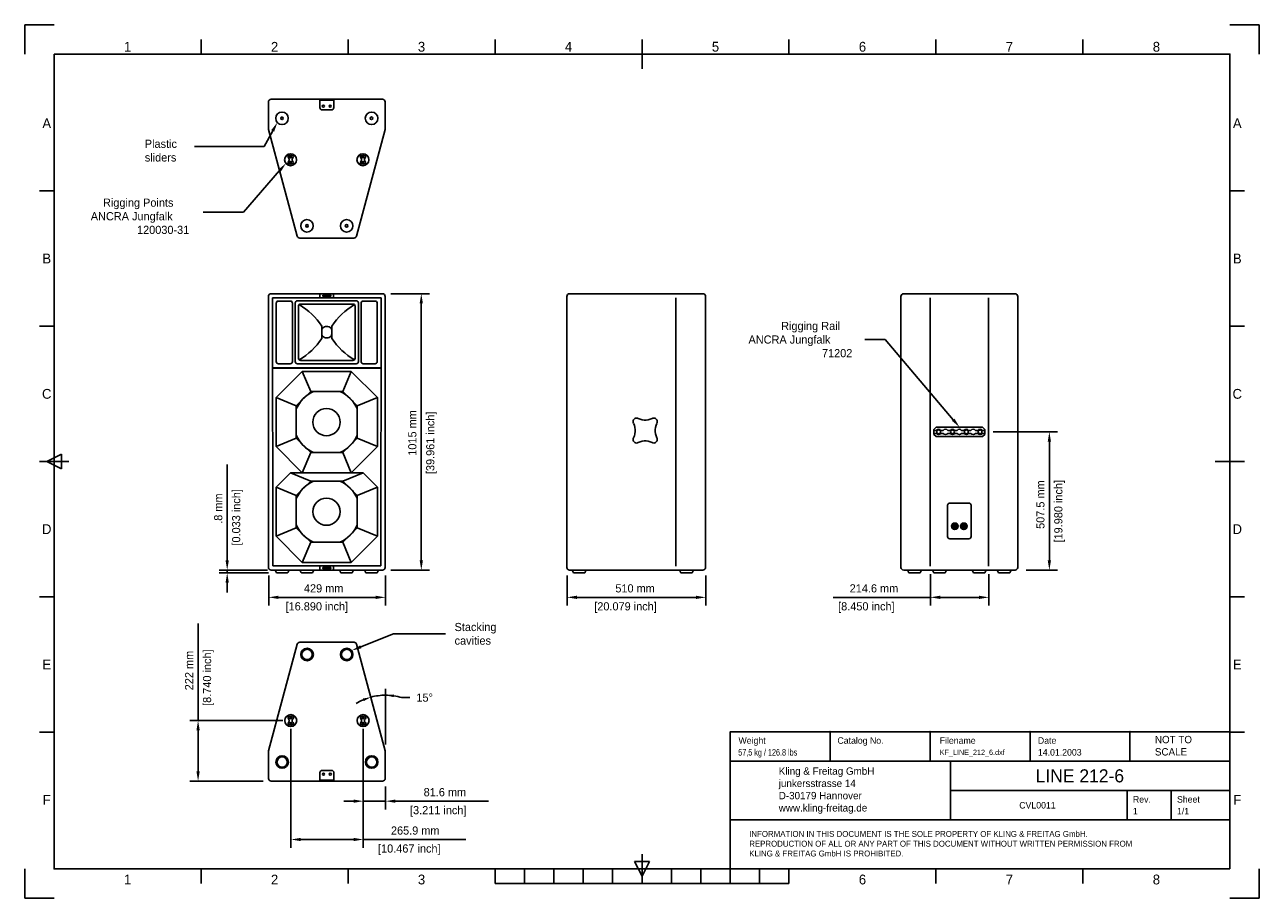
# Model space of a CAD drawing. Extents: x 495 to 5031, y 447 to 3654.
import ezdxf
from ezdxf.enums import TextEntityAlignment as Align

# ---------------------------------------------------------------- set-up
doc = ezdxf.new("R2010")
doc.units = 0
for name, color, linetype in [('KF_FRAME_025', 7, 'CONTINUOUS'), ('KF_FRAME_050', 6, 'CONTINUOUS'), ('KF_FRAME_070', 5, 'CONTINUOUS'), ('KF_FRAME_200', 8, 'CONTINUOUS'), ('KF_LINE_212_6_BOTTOM', 7, 'CONTINUOUS'), ('KF_LINE_212_6_DIM', 1, 'CONTINUOUS'), ('KF_LINE_212_6_FRONT', 7, 'CONTINUOUS'), ('KF_LINE_212_6_REAR', 7, 'CONTINUOUS'), ('KF_LINE_212_6_SIDE', 7, 'CONTINUOUS'), ('KF_LINE_212_6_TOP', 7, 'CONTINUOUS')]:
    doc.layers.add(name, color=color, linetype=linetype)

# ---------------------------------------------------------------- blocks, each defined once
blk = doc.blocks.new('KF_LINE_212_6_BOTTOM')
at = {"layer": 'KF_LINE_212_6_BOTTOM'}
for p, q in [((-204.5, 0), (204.5, 0)), ((-25.5, -1), (-25.5, 0)), ((-25.5, 0), (25.5, 0)), ((25.5, -1), (25.5, 0)), ((-214.5, -10), (-214.5, -108.7)), ((-25.5, -1), (-25.5, -31.3)), ((25.5, -3.4), (-25.5, -3.4)), ((17.5, -39), (-17.5, -39)), ((25.5, -31), (25.5, -1)), ((214.5, -10), (214.5, -108.7)), ((-109.3, -502.6), (-214.2, -111.3)), ((109.3, -502.6), (214.2, -111.3)), ((-142.4, -202.2), (-142.4, -206.4)), ((-138.4, -224.2), (-138.4, -219.8)), ((-135.1, -207.9), (-132.9, -210)), ((-132.9, -210), (-135.1, -212.1)), ((-130.8, -207.9), (-132.9, -210)), ((-132.9, -210), (-130.8, -212.1)), ((-127.4, -224.2), (-127.4, -219.8)), ((-123.4, -202.2), (-123.4, -206.4)), ((123.4, -202.2), (123.4, -206.4)), ((127.4, -224.2), (127.4, -219.8)), ((130.8, -207.9), (132.9, -210)), ((132.9, -210), (130.8, -212.1)), ((135.1, -207.9), (132.9, -210)), ((132.9, -210), (135.1, -212.1)), ((138.4, -224.2), (138.4, -219.8)), ((142.4, -202.2), (142.4, -206.4)), ((-142.4, -241.8), (-142.4, -237.6)), ((-132.9, -234), (-135.1, -231.9)), ((-135.1, -236.1), (-132.9, -234)), ((-132.9, -234), (-130.8, -231.9)), ((-130.8, -236.1), (-132.9, -234)), ((-123.4, -241.8), (-123.4, -237.6)), ((123.4, -241.8), (123.4, -237.6)), ((132.9, -234), (130.8, -231.9)), ((130.8, -236.1), (132.9, -234)), ((132.9, -234), (135.1, -231.9)), ((135.1, -236.1), (132.9, -234)), ((142.4, -241.8), (142.4, -237.6)), ((-99.6, -510), (99.6, -510))]:
    blk.add_line(p, q, dxfattribs=at)
for centre, radius in [((-12.5, -25.5), 4), ((12.5, -25.5), 4), ((-164.5, -70), 23), ((-164.5, -70), 4.76), ((164.5, -70), 23), ((164.5, -70), 4.76), ((-132.9, -222), 22), ((-132.9, -210), 5), ((132.9, -222), 22), ((132.9, -210), 5), ((-132.9, -234), 5), ((132.9, -234), 5), ((-72.8, -465), 23), ((72.8, -465), 23), ((-72.8, -465), 4.76), ((72.8, -465), 4.76)]:
    blk.add_circle(centre, radius, dxfattribs=at)
for centre, radius, start, end in [((-204.5, -10), 10, 90, 180), ((204.5, -10), 10, 0, 90), ((-17.5, -31), 8, 180, 270), ((17.5, -31), 8, 270, 0), ((-204.5, -108.7), 10, 180, 195), ((204.5, -108.7), 10, 345, 0), ((-132.9, -210), 10, 164.0576, 229.1678), ((-132.9, -234), 10, 130.8322, 195.9424), ((-145.4, -206.4), 3, 344.0576, 0), ((-141.4, -219.8), 3, 0, 49.1678), ((-141.4, -224.2), 3, 310.8322, 0), ((-124.4, -219.8), 3, 130.8322, 180), ((-124.4, -224.2), 3, 180, 229.1678), ((-132.9, -210), 10, 310.8322, 15.9424), ((-132.9, -234), 10, 344.0576, 49.1678), ((-120.4, -206.4), 3, 180, 195.9424), ((132.9, -210), 10, 164.0576, 229.1678), ((132.9, -234), 10, 130.8322, 195.9424), ((120.4, -206.4), 3, 344.0576, 0), ((124.4, -219.8), 3, 0, 49.1678), ((124.4, -224.2), 3, 310.8322, 0), ((141.4, -219.8), 3, 130.8322, 180), ((141.4, -224.2), 3, 180, 229.1678), ((132.9, -210), 10, 310.8322, 15.9424), ((132.9, -234), 10, 344.0576, 49.1678), ((145.4, -206.4), 3, 180, 195.9424), ((-145.4, -237.6), 3, 0, 15.9424), ((-120.4, -237.6), 3, 164.0576, 180), ((120.4, -237.6), 3, 0, 15.9424), ((145.4, -237.6), 3, 164.0576, 180), ((-99.6, -500), 10, 195, 270), ((99.6, -500), 10, 270, 345)]:
    blk.add_arc(centre, radius, start, end, dxfattribs=at)
blk = doc.blocks.new('KF_LINE_212_6_FRONT')
at = {"layer": 'KF_LINE_212_6_FRONT'}
for p, q in [((204.5, 0), (-204.5, 0)), ((-214.5, -1005), (-214.5, -10)), ((199.5, -15), (-199.5, -15)), ((-198.5, -999), (-199.5, -15)), ((-185.5, -249), (-185.5, -35)), ((-134, -27), (-177.5, -27)), ((-126, -35), (-126, -249)), ((-116, -249), (-116, -34)), ((-108, -26), (108, -26)), ((-96, -38), (96, -38)), ((-25, -15), (-25, 0)), ((-12, -4.5), (11.8, -4.5)), ((11.8, -10.5), (-11.9, -10.5)), ((25, 0), (25, -15)), ((116, -34), (116, -249)), ((126, -35), (126, -249)), ((134, -27), (177.5, -27)), ((185.5, -249), (185.5, -35)), ((199.5, -15), (198.5, -999)), ((214.5, -1005), (214.5, -10)), ((-104, -237), (-104, -46)), ((104, -46), (104, -237)), ((-18.5, -118.9), (-18.5, -164.1)), ((-18.5, -148.3), (-18.5, -134.7)), ((18.6, -118.9), (18.6, -164.1)), ((18.6, -148.3), (18.6, -134.7)), ((199.5, -272), (-199.5, -272)), ((-134, -257), (-177.5, -257)), ((-108, -257), (108, -257)), ((-108, -257), (108, -257)), ((-96, -245), (96, -245)), ((134, -257), (177.5, -257)), ((198.5, -273), (-198.5, -273)), ((-186.3, -381.6), (-89.9, -285.2)), ((-89.9, -285.2), (-59.1, -359.5)), ((-89.9, -285.2), (89.9, -285.2)), ((59.1, -359.5), (89.9, -285.2)), ((89.9, -285.2), (186.3, -381.6)), ((-59.1, -359.5), (-112, -412.4)), ((59.1, -359.5), (-59.1, -359.5)), ((112, -412.4), (59.1, -359.5)), ((-112, -412.4), (-186.3, -381.6)), ((-186.3, -561.4), (-186.3, -381.6)), ((112, -412.4), (186.3, -381.6)), ((186.3, -381.6), (186.3, -561.4)), ((-112, -412.4), (-112, -530.6)), ((112, -530.6), (112, -412.4)), ((-112, -530.6), (-186.3, -561.4)), ((-112, -530.6), (-59.1, -583.5)), ((59.1, -583.5), (112, -530.6)), ((112, -530.6), (186.3, -561.4)), ((-89.9, -657.8), (-186.3, -561.4)), ((-59.1, -583.5), (-89.9, -657.8)), ((-59.1, -583.5), (59.1, -583.5)), ((59.1, -583.5), (89.9, -657.8)), ((186.3, -561.4), (89.9, -657.8)), ((-186.3, -710.6), (-133.5, -657.8)), ((-133.5, -657.8), (-59.1, -688.5)), ((133.5, -657.8), (-133.5, -657.8)), ((133.5, -657.8), (59.1, -688.5)), ((133.5, -657.8), (186.3, -710.6)), ((-186.3, -710.6), (-112, -741.4)), ((-186.3, -890.4), (-186.3, -710.6)), ((-59.1, -688.5), (-112, -741.4)), ((59.1, -688.5), (-59.1, -688.5)), ((112, -741.4), (59.1, -688.5)), ((112, -741.4), (186.3, -710.6)), ((186.3, -710.6), (186.3, -890.4)), ((-112, -741.4), (-112, -859.6)), ((112, -859.6), (112, -741.4)), ((-112, -859.6), (-186.3, -890.4)), ((-112, -859.6), (-59.1, -912.5)), ((59.1, -912.5), (112, -859.6)), ((112, -859.6), (186.3, -890.4)), ((-89.9, -986.8), (-186.3, -890.4)), ((186.3, -890.4), (89.9, -986.8)), ((-89.9, -986.8), (-59.1, -912.5)), ((-59.1, -912.5), (59.1, -912.5)), ((59.1, -912.5), (89.9, -986.8)), ((89.9, -986.8), (-89.9, -986.8)), ((204.5, -1015), (-204.5, -1015)), ((-198.5, -999), (198.5, -999)), ((198.5, -999), (-198.5, -999)), ((-143.8, -1025), (-185.2, -1025)), ((-52.1, -1025), (-93.5, -1025)), ((-25, -1000), (-25, -1015)), ((-12, -1010.5), (11.8, -1010.5)), ((11.8, -1004.5), (-11.9, -1004.5)), ((25, -1015), (25, -1000)), ((52.1, -1025), (93.5, -1025)), ((143.8, -1025), (185.2, -1025))]:
    blk.add_line(p, q, dxfattribs=at)
for centre in [(-1, -471.5), (-1, -800.5)]:
    blk.add_circle(centre, 50, dxfattribs=at)
for centre, radius, start, end in [((-204.5, -10), 10, 90, 180), ((204.5, -10), 10, 0, 90), ((-177.5, -35), 8, 90, 180), ((-134, -35), 8, 0, 90), ((-108, -34), 8, 90, 180), ((-96, -46), 8, 90, 180), ((-228.2, -257.4), 251.3, 33.4602, 59.7435), ((-12, -7.5), 3, 90, 272.6894), ((12, -7.5), 3, 266.6893, 93.283), ((228.3, -257.4), 251.3, 120.2565, 146.5398), ((96, -46), 8, 0, 90), ((108, -34), 8, 0, 90), ((134, -35), 8, 90, 180), ((177.5, -35), 8, 360, 90), ((-7.4, -134.7), 11.1, 137.709, 180), ((0, -141.5), 21.2, 42.291, 137.709), ((7.5, -134.7), 11.1, 0, 42.291), ((-228.2, -25.6), 251.3, 300.2565, 326.5398), ((-7.4, -148.3), 11.1, 180, 222.291), ((0, -141.5), 21.2, 222.291, 317.709), ((7.5, -148.3), 11.1, 317.709, 0), ((228.3, -25.6), 251.3, 213.4602, 239.7435), ((-177.5, -249), 8, 180, 270), ((-134, -249), 8, 270, 0), ((-108, -249), 8, 180, 270), ((-96, -237), 8, 180, 270), ((96, -237), 8, 270, 0), ((108, -249), 8, 270, 0), ((134, -249), 8, 180, 270), ((177.5, -249), 8, 270, 360), ((0, -471.5), 122, 113.3598, 156.6402), ((0, -471.5), 122, 23.3598, 66.6402), ((0, -471.5), 122, 203.3598, 246.6402), ((0, -471.5), 122, 293.3598, 336.6402), ((0, -800.5), 122, 113.3598, 156.6402), ((0, -800.5), 122, 23.3598, 66.6402), ((0, -800.5), 122, 203.3598, 246.6401), ((0, -800.5), 122, 293.3599, 336.6402), ((-204.5, -1005), 10, 180, 270), ((-164.5, -1010.9), 25, 189.323, 214.1867), ((-164.5, -1010.9), 25, 325.8133, 350.677), ((-72.8, -1010.9), 25, 189.323, 214.1867), ((-72.8, -1010.9), 25, 325.8133, 350.677), ((-12, -1007.5), 3, 87.3106, 270), ((12, -1007.5), 3, 266.717, 93.3107), ((72.8, -1010.9), 25, 189.323, 214.1867), ((72.8, -1010.9), 25, 325.8133, 350.677), ((164.5, -1010.9), 25, 189.323, 214.1867), ((164.5, -1010.9), 25, 325.8133, 350.677), ((204.5, -1005), 10, 270, 0)]:
    blk.add_arc(centre, radius, start, end, dxfattribs=at)
blk = doc.blocks.new('KF_LINE_212_6_SIDE')
at = {"layer": 'KF_LINE_212_6_SIDE'}
for p, q in [((-245, 0), (245, 0)), ((-255, -10), (-255, -769.5)), ((145, -1000), (145, -15)), ((255, -10), (255, -1005)), ((-255, -769.5), (-255, -820.5)), ((-255, -820.5), (-255, -1005)), ((-245, -1015), (245, -1015)), ((-230.7, -1025), (-189.3, -1025)), ((164.3, -1025), (205.7, -1025))]:
    blk.add_line(p, q, dxfattribs=at)
for points in [[(7.2, -458.2), (4.4, -456.8), (1.2, -456.5), (-2.3, -456.8), (-5.1, -458.2), (-7.9, -460.3), (-9.7, -462.8), (-11.1, -466), (-11.5, -469.5), (-11.1, -472.7), (-9.7, -475.8)], [(7.2, -458.2), (4.4, -456.8), (1.2, -456.5), (-2.3, -456.8), (-5.1, -458.2), (-7.9, -460.3), (-9.7, -462.8), (-11.1, -466), (-11.5, -469.5), (-11.1, -472.7), (-9.7, -475.8)], [(-9.7, -529), (-6.9, -521.9), (-5.1, -514.2), (-4.1, -506.4), (-4.1, -498.7), (-5.1, -491), (-6.9, -483.2), (-9.7, -476.2)], [(-9.7, -529), (-6.9, -521.9), (-5.1, -514.2), (-4.1, -506.4), (-4.1, -498.7), (-5.1, -491), (-6.9, -483.2), (-9.7, -476.2)], [(7.2, -457.9), (14.2, -460.7), (21.6, -462.8), (29, -463.9), (36.8, -463.9), (44.2, -462.8), (51.5, -460.7), (58.6, -457.9)], [(7.2, -457.9), (14.2, -460.7), (21.6, -462.8), (29, -463.9), (36.8, -463.9), (44.2, -462.8), (51.5, -460.7), (58.6, -457.9)], [(75.5, -475.8), (76.9, -472.7), (77.2, -469.5), (76.9, -466), (75.5, -462.8), (73.7, -460.3), (70.9, -458.2), (68.1, -456.8), (64.6, -456.5), (61.4, -456.8), (58.6, -458.2)], [(75.5, -475.8), (76.9, -472.7), (77.2, -469.5), (76.9, -466), (75.5, -462.8), (73.7, -460.3), (70.9, -458.2), (68.1, -456.8), (64.6, -456.5), (61.4, -456.8), (58.6, -458.2)], [(75.8, -476.2), (73, -483.2), (71.3, -491), (70.2, -498.7), (70.2, -506.4), (71.3, -514.2), (73, -521.9), (75.8, -529)], [(75.8, -476.2), (73, -483.2), (71.3, -491), (70.2, -498.7), (70.2, -506.4), (71.3, -514.2), (73, -521.9), (75.8, -529)], [(-9.7, -529), (-11.1, -532.1), (-11.5, -535.3), (-11.1, -538.8), (-9.7, -542), (-7.9, -544.5), (-5.1, -546.6), (-2.3, -548), (1.2, -548.3), (4.4, -548), (7.2, -546.6)], [(-9.7, -529), (-11.1, -532.1), (-11.5, -535.3), (-11.1, -538.8), (-9.7, -542), (-7.9, -544.5), (-5.1, -546.6), (-2.3, -548), (1.2, -548.3), (4.4, -548), (7.2, -546.6)], [(58.6, -546.9), (51.5, -544.1), (44.2, -542), (36.8, -540.9), (29, -540.9), (21.6, -542), (14.2, -544.1), (7.2, -546.9)], [(58.6, -546.9), (51.5, -544.1), (44.2, -542), (36.8, -540.9), (29, -540.9), (21.6, -542), (14.2, -544.1), (7.2, -546.9)], [(58.6, -546.6), (61.4, -548), (64.6, -548.3), (68.1, -548), (70.9, -546.6), (73.7, -544.5), (75.5, -542), (76.9, -538.8), (77.2, -535.3), (76.9, -532.1), (75.5, -529)], [(58.6, -546.6), (61.4, -548), (64.6, -548.3), (68.1, -548), (70.9, -546.6), (73.7, -544.5), (75.5, -542), (76.9, -538.8), (77.2, -535.3), (76.9, -532.1), (75.5, -529)]]:
    blk.add_lwpolyline(points, dxfattribs=at)
for centre, radius, start, end in [((-245, -10), 10, 90, 180), ((245, -10), 10, 0, 90), ((-245, -1005), 10, 180, 270), ((-210, -1010.9), 25, 189.323, 214.1867), ((-210, -1010.9), 25, 325.8133, 350.677), ((185, -1010.9), 25, 189.323, 214.1867), ((185, -1010.9), 25, 325.8133, 350.677), ((245, -1005), 10, 270, 0)]:
    blk.add_arc(centre, radius, start, end, dxfattribs=at)
blk = doc.blocks.new('KF_LINE_212_6_REAR')
at = {"layer": 'KF_LINE_212_6_REAR'}
for p, q in [((204.5, 0), (-204.5, 0)), ((-214.5, -1005), (-214.5, -10)), ((-107.3, -1000), (-107.3, -15)), ((107.3, -1000), (107.3, -15)), ((214.5, -10), (214.5, -1005)), ((-93.3, -498.5), (-85.3, -490.5)), ((-93.3, -516.5), (-93.3, -498.5)), ((-85.3, -490.5), (85.3, -490.5)), ((93.3, -498.5), (85.3, -490.5)), ((93.3, -516.5), (93.3, -498.5)), ((-84.5, -501.9), (-93.3, -501.9)), ((-84.5, -513.1), (-93.3, -513.1)), ((-93.3, -516.5), (-85.3, -524.5)), ((-85.3, -524.5), (85.3, -524.5)), ((-59.1, -501.9), (-67.9, -501.9)), ((-59.1, -513.1), (-67.9, -513.1)), ((-33.7, -501.9), (-42.5, -501.9)), ((-33.7, -513.1), (-42.5, -513.1)), ((-8.3, -501.9), (-17.1, -501.9)), ((-8.3, -513.1), (-17.1, -513.1)), ((17.1, -501.9), (8.3, -501.9)), ((17.1, -513.1), (8.3, -513.1)), ((42.5, -501.9), (33.7, -501.9)), ((42.5, -513.1), (33.7, -513.1)), ((67.9, -501.9), (59.1, -501.9)), ((67.9, -513.1), (59.1, -513.1)), ((93.3, -501.9), (84.5, -501.9)), ((93.3, -513.1), (84.7, -513.1)), ((93.3, -516.5), (85.3, -524.5)), ((-35, -769), (35, -769)), ((-43, -777), (-43, -892)), ((43, -777), (43, -892)), ((-25.8, -851.3), (-24.8, -851.3)), ((-25.8, -857), (-24.8, -857)), ((-20.4, -850.5), (-20.8, -850.2)), ((-20.7, -858.2), (-20.3, -857.9)), ((-18.6, -852.3), (-19.1, -851.8)), ((-19, -856.5), (-18.5, -856)), ((-14.9, -852.2), (-14.4, -851.7)), ((-14.3, -856.4), (-14.8, -855.9)), ((-13.1, -850.4), (-12.7, -850)), ((-12.6, -858.1), (-13, -857.8)), ((-8.4, -852.2), (-7.4, -852.2)), ((-8.4, -856), (-7.4, -856)), ((7.6, -851.3), (8.6, -851.3)), ((7.6, -857), (8.6, -857)), ((13, -850.5), (12.6, -850.2)), ((12.7, -858.2), (13.1, -857.9)), ((14.8, -852.3), (14.3, -851.8)), ((14.4, -856.5), (14.9, -856)), ((18.5, -852.2), (19, -851.7)), ((19.1, -856.4), (18.6, -855.9)), ((20.3, -850.4), (20.7, -850)), ((20.8, -858.1), (20.4, -857.8)), ((25, -852.2), (26, -852.2)), ((25, -856), (26, -856)), ((-35, -900), (35, -900)), ((35, -900), (-35, -900)), ((204.5, -1015), (-204.5, -1015)), ((-143.8, -1025), (-185.2, -1025)), ((-52.1, -1025), (-93.5, -1025)), ((52.1, -1025), (93.5, -1025)), ((143.8, -1025), (185.2, -1025))]:
    blk.add_line(p, q, dxfattribs=at)
for centre, radius in [((-76.2, -507.5), 7), ((-25.4, -507.5), 7), ((25.4, -507.5), 7), ((76.2, -507.5), 7), ((-16.7, -854.1), 12), ((-16.7, -854.1), 11.4), ((16.7, -854.1), 12), ((16.7, -854.1), 11.4)]:
    blk.add_circle(centre, radius, dxfattribs=at)
for centre, radius, start, end in [((-204.5, -10), 10, 90, 180), ((204.5, -10), 10, 0, 90), ((-76.2, -507.5), 10, 34.0558, 145.9442), ((-50.8, -507.5), 10, 34.0558, 145.9442), ((-25.4, -507.5), 10, 34.0558, 145.9442), ((0, -507.5), 10, 34.0558, 145.9442), ((25.4, -507.5), 10, 34.0558, 145.9442), ((50.8, -507.5), 10, 34.0558, 145.9442), ((76.2, -507.5), 10, 34.0558, 145.9442), ((-76.2, -507.5), 10, 214.0558, 325.9442), ((-50.8, -507.5), 10, 214.0558, 325.9442), ((-25.4, -507.5), 10, 214.0558, 325.9442), ((0, -507.5), 10, 214.0558, 325.9442), ((25.4, -507.5), 10, 214.0558, 325.9442), ((50.8, -507.5), 10, 214.0558, 325.9442), ((76.2, -507.5), 10, 214.0558, 325.9442), ((-35, -777), 8, 90, 180), ((35, -777), 8, 0, 90), ((-16.7, -854.1), 9.5, 162.5424, 197.4576), ((-16.7, -854.1), 8.55, 12.8396, 160.5288), ((-16.7, -854.1), 8.55, 199.4712, 347.1604), ((-16.7, -854.1), 5.7, 135.8579, 225.8583), ((-16.7, -854.1), 5.22, 45.8579, 135.8579), ((-16.7, -854.1), 5.22, 225.8583, 315.8579), ((-16.7, -854.1), 3.32, 135.8585, 225.8591), ((-16.7, -854.1), 2.61, 45.857, 135.8588), ((-16.7, -854.1), 2.61, 225.8597, 315.8588), ((-16.7, -854.1), 3.32, 315.8585, 45.857), ((-16.7, -854.1), 5.7, 315.8579, 45.8578), ((-16.7, -854.1), 9.5, 348.463, 11.537), ((16.7, -854.1), 9.5, 162.5424, 197.4576), ((16.7, -854.1), 8.55, 12.8396, 160.5288), ((16.7, -854.1), 8.55, 199.4712, 347.1604), ((16.7, -854.1), 5.7, 135.8579, 225.8583), ((16.7, -854.1), 5.22, 45.8579, 135.8579), ((16.7, -854.1), 5.22, 225.8583, 315.8579), ((16.7, -854.1), 3.32, 135.8585, 225.8591), ((16.7, -854.1), 2.61, 45.857, 135.8588), ((16.7, -854.1), 2.61, 225.8597, 315.8588), ((16.7, -854.1), 3.32, 315.8585, 45.857), ((16.7, -854.1), 5.7, 315.8579, 45.8578), ((16.7, -854.1), 9.5, 348.463, 11.537), ((-35, -892), 8, 180, 270), ((35, -892), 8, 270, 0), ((-204.5, -1005), 10, 180, 270), ((-164.5, -1010.9), 25, 189.323, 214.1867), ((-164.5, -1010.9), 25, 325.8133, 350.677), ((-72.8, -1010.9), 25, 189.323, 214.1867), ((-72.8, -1010.9), 25, 325.8133, 350.677), ((72.8, -1010.9), 25, 189.323, 214.1867), ((72.8, -1010.9), 25, 325.8133, 350.677), ((164.5, -1010.9), 25, 189.323, 214.1867), ((164.5, -1010.9), 25, 325.8133, 350.677), ((204.5, -1005), 10, 270, 0)]:
    blk.add_arc(centre, radius, start, end, dxfattribs=at)
blk = doc.blocks.new('KF_LINE_212_6_TOP')
at = {"layer": 'KF_LINE_212_6_TOP'}
for p, q in [((-109.3, 502.6), (-214.2, 111.3)), ((-99.6, 510), (99.6, 510)), ((109.3, 502.6), (214.2, 111.3)), ((-142.4, 241.8), (-142.4, 237.6)), ((-135.1, 236.1), (-132.9, 234)), ((-132.9, 234), (-135.1, 231.9)), ((-130.8, 236.1), (-132.9, 234)), ((-132.9, 234), (-130.8, 231.9)), ((-123.4, 241.8), (-123.4, 237.6)), ((123.4, 241.8), (123.4, 237.6)), ((130.8, 236.1), (132.9, 234)), ((132.9, 234), (130.8, 231.9)), ((135.1, 236.1), (132.9, 234)), ((132.9, 234), (135.1, 231.9)), ((142.4, 241.8), (142.4, 237.6)), ((-142.4, 202.2), (-142.4, 206.4)), ((-138.4, 224.2), (-138.4, 219.8)), ((-132.9, 210), (-135.1, 212.1)), ((-135.1, 207.9), (-132.9, 210)), ((-132.9, 210), (-130.8, 212.1)), ((-130.8, 207.9), (-132.9, 210)), ((-127.4, 224.2), (-127.4, 219.8)), ((-123.4, 202.2), (-123.4, 206.4)), ((123.4, 202.2), (123.4, 206.4)), ((127.4, 224.2), (127.4, 219.8)), ((132.9, 210), (130.8, 212.1)), ((130.8, 207.9), (132.9, 210)), ((132.9, 210), (135.1, 212.1)), ((135.1, 207.9), (132.9, 210)), ((138.4, 224.2), (138.4, 219.8)), ((142.4, 202.2), (142.4, 206.4)), ((-214.5, 10), (-214.5, 108.7)), ((214.5, 10), (214.5, 108.7)), ((-204.5, 0), (204.5, 0)), ((-25.5, 31), (-25.5, 1)), ((-25.5, 3.4), (25.5, 3.4)), ((-25.5, 1), (-25.5, 0)), ((25.5, 0), (-25.5, 0)), ((-17.5, 39), (17.5, 39)), ((25.5, 1), (25.5, 31.3)), ((25.5, 1), (25.5, 0))]:
    blk.add_line(p, q, dxfattribs=at)
for centre, radius in [((-72.8, 465), 23), ((-72.8, 465), 19), ((72.8, 465), 23), ((72.8, 465), 19), ((-132.9, 222), 22), ((-132.9, 234), 5), ((132.9, 222), 22), ((132.9, 234), 5), ((-132.9, 210), 5), ((132.9, 210), 5), ((-164.5, 70), 23), ((164.5, 70), 23), ((-164.5, 70), 19), ((164.5, 70), 19), ((-12.5, 25.5), 4), ((12.5, 25.5), 4)]:
    blk.add_circle(centre, radius, dxfattribs=at)
for centre, radius, start, end in [((-99.6, 500), 10, 90, 165), ((99.6, 500), 10, 15, 90), ((-132.9, 234), 10, 164.0576, 229.1678), ((-145.4, 237.6), 3, 344.0576, 0), ((-132.9, 234), 10, 310.8322, 15.9424), ((-120.4, 237.6), 3, 180, 195.9424), ((132.9, 234), 10, 164.0576, 229.1678), ((120.4, 237.6), 3, 344.0576, 0), ((132.9, 234), 10, 310.8322, 15.9424), ((145.4, 237.6), 3, 180, 195.9424), ((-132.9, 210), 10, 130.8322, 195.9424), ((-145.4, 206.4), 3, 0, 15.9424), ((-141.4, 224.2), 3, 0, 49.1678), ((-141.4, 219.8), 3, 310.8322, 0), ((-124.4, 224.2), 3, 130.8322, 180), ((-124.4, 219.8), 3, 180, 229.1678), ((-132.9, 210), 10, 344.0576, 49.1678), ((-120.4, 206.4), 3, 164.0576, 180), ((132.9, 210), 10, 130.8322, 195.9424), ((120.4, 206.4), 3, 0, 15.9424), ((124.4, 224.2), 3, 0, 49.1678), ((124.4, 219.8), 3, 310.8322, 0), ((141.4, 224.2), 3, 130.8322, 180), ((141.4, 219.8), 3, 180, 229.1678), ((132.9, 210), 10, 344.0576, 49.1678), ((145.4, 206.4), 3, 164.0576, 180), ((-204.5, 108.7), 10, 165, 180), ((204.5, 108.7), 10, 0, 15), ((-204.5, 10), 10, 180, 270), ((-17.5, 31), 8, 90, 180), ((17.5, 31), 8, 0, 90), ((204.5, 10), 10, 270, 0)]:
    blk.add_arc(centre, radius, start, end, dxfattribs=at)

msp = doc.modelspace()

# ---------------------------------------------------------------- linework, layer by layer
at = {"layer": 'KF_FRAME_050'}
for p, q in [((1143.5, 3546.3), (1143.5, 3600.3)), ((1683.5, 3546.3), (1683.5, 3600.3)), ((2223.5, 3546.3), (2223.5, 3600.3)), ((2763.5, 3492.3), (2763.5, 3600.3)), ((3303.5, 3546.3), (3303.5, 3600.3)), ((3843.5, 3546.3), (3843.5, 3600.3)), ((4383.5, 3546.3), (4383.5, 3600.3)), ((603.5, 3044.1), (549.5, 3044.1)), ((4977.5, 3044.1), (4923.5, 3044.1)), ((603.5, 2547.3), (549.5, 2547.3)), ((4977.5, 2547.3), (4923.5, 2547.3)), ((549.5, 2050.5), (657.5, 2050.5)), ((576.5, 2050.5), (630.5, 2077.5)), ((630.5, 2023.5), (576.5, 2050.5)), ((630.5, 2077.5), (630.5, 2023.5)), ((4869.5, 2050.5), (4977.5, 2050.5)), ((603.5, 1553.7), (549.5, 1553.7)), ((4977.5, 1553.7), (4923.5, 1553.7)), ((603.5, 1056.9), (549.5, 1056.9)), ((4977.5, 1056.9), (4923.5, 1056.9)), ((2763.5, 554.7), (2763.5, 608.7)), ((1143.5, 500.7), (1143.5, 554.7)), ((1683.5, 500.7), (1683.5, 554.7)), ((2223.5, 500.7), (2223.5, 554.7)), ((2331.5, 500.7), (2331.5, 554.7)), ((2439.5, 500.7), (2439.5, 554.7)), ((2547.5, 500.7), (2547.5, 554.7)), ((2655.5, 500.7), (2655.5, 554.7)), ((2736.5, 581.7), (2790.5, 581.7)), ((2763.5, 527.7), (2736.5, 581.7)), ((2790.5, 581.7), (2763.5, 527.7)), ((2763.5, 554.7), (2763.5, 500.7)), ((2871.5, 500.7), (2871.5, 554.7)), ((2979.5, 500.7), (2979.5, 554.7)), ((3087.5, 500.7), (3087.5, 554.7)), ((3195.5, 500.7), (3195.5, 554.7)), ((3303.5, 500.7), (3303.5, 554.7)), ((3843.5, 500.7), (3843.5, 554.7)), ((4383.5, 500.7), (4383.5, 554.7)), ((2223.5, 500.7), (3303.5, 500.7))]:
    msp.add_line(p, q, dxfattribs=at)
at = {"layer": 'KF_FRAME_070'}
for p, q in [((4923.5, 3546.3), (603.5, 3546.3)), ((603.5, 3546.3), (603.5, 554.7)), ((4923.5, 554.7), (4923.5, 3546.3)), ((3087.5, 1058.3), (4923.5, 1058.3)), ((3087.5, 734.3), (3087.5, 1058.3)), ((3454.7, 950.3), (3454.7, 1058.3)), ((3821.9, 950.3), (3821.9, 1058.3)), ((4189.1, 950.3), (4189.1, 1058.3)), ((4556.3, 950.3), (4556.3, 1058.3)), ((3087.5, 950.3), (4923.5, 950.3)), ((3897.5, 734.3), (3897.5, 950.3)), ((3897.5, 842.3), (4923.5, 842.3)), ((4545.5, 734.3), (4545.5, 842.3)), ((4707.5, 734.3), (4707.5, 842.3)), ((3087.5, 734.3), (4923.5, 734.3)), ((3087.5, 554.7), (3087.5, 734.3)), ((603.5, 554.7), (4923.5, 554.7))]:
    msp.add_line(p, q, dxfattribs=at)
msp.add_lwpolyline([(603.5, 3546.3), (603.5, 554.7), (3087.5, 554.7), (3087.5, 1058.3), (4923.5, 1058.3), (4923.5, 3546.3), (603.5, 3546.3)], close=True, dxfattribs=at)
at = {"layer": 'KF_FRAME_200'}
for p, q in [((603.5, 3654.3), (495.5, 3654.3)), ((495.5, 3654.3), (495.5, 3546.3)), ((5031.5, 3654.3), (4923.5, 3654.3)), ((5031.5, 3546.3), (5031.5, 3654.3)), ((495.5, 446.7), (495.5, 554.7)), ((5031.5, 446.7), (5031.5, 554.7)), ((495.5, 446.7), (603.5, 446.7)), ((5031.5, 446.7), (4923.5, 446.7))]:
    msp.add_line(p, q, dxfattribs=at)
at = {"layer": 'KF_LINE_212_6_DIM'}
for p, q in [((1406.7, 3264.5), (1374.9, 3207)), ((1374.9, 3207), (1119.8, 3207)), ((1155.8, 3207), (1374.9, 3207)), ((1432, 3118.6), (1299.1, 2966)), ((1299.1, 2966), (1151.2, 2966)), ((1840.9, 2666.7), (1982.6, 2666.7)), ((1952.6, 2630.7), (1952.6, 1687.7)), ((3657.2, 2498.3), (3582.2, 2498.3)), ((3907.1, 2203.7), (3657.2, 2498.3)), ((4053.7, 2159.2), (4290.1, 2159.2)), ((4260.1, 1687.7), (4260.1, 2123.2)), ((1239.4, 1687.7), (1239.4, 2039.7)), ((1387.2, 1651.7), (1209.4, 1651.7)), ((1391.2, 1641.8), (1209.4, 1641.8)), ((1239.4, 1641.8), (1239.4, 1651.7)), ((1840.9, 1651.7), (1982.6, 1651.7)), ((3823, 1636.7), (3823, 1521.7)), ((4037.7, 1636.7), (4037.7, 1521.7)), ((4174.9, 1651.7), (4290.1, 1651.7)), ((1239.4, 1605.8), (1239.4, 1569.8)), ((1391.9, 1631.7), (1391.9, 1521.7)), ((1820.9, 1631.7), (1820.9, 1521.7)), ((2488.1, 1631.7), (2488.1, 1521.7)), ((2998.1, 1631.7), (2998.1, 1521.7)), ((1784.9, 1551.7), (1427.9, 1551.7)), ((2524.1, 1551.7), (2962.1, 1551.7)), ((3823, 1551.7), (3466, 1551.7)), ((4001.7, 1551.7), (3859, 1551.7)), ((1132.5, 1099), (1132.5, 1456)), ((1730.7, 1370), (1850.4, 1417.8)), ((1850.4, 1417.8), (2041, 1417.8)), ((1821.2, 1011.7), (1821.2, 1215.7)), ((1880.6, 1183.6), (1910.6, 1183.6)), ((1443.8, 1099), (1102.5, 1099)), ((1132.5, 913), (1132.5, 1063)), ((1473.8, 1069), (1473.8, 632.5)), ((1739.6, 1069), (1739.6, 632.5)), ((1739.6, 1069), (1739.6, 773.3)), ((1372.2, 877), (1102.5, 877)), ((1821.2, 857), (1821.2, 773.3)), ((1703.6, 803.3), (1667.6, 803.3)), ((1739.6, 803.3), (1821.2, 803.3)), ((1857.2, 803.3), (2199.2, 803.3)), ((1509.8, 662.5), (1703.6, 662.5)), ((1739.6, 662.5), (2116.6, 662.5))]:
    msp.add_line(p, q, dxfattribs=at)
for start, end in [(90, 105), (73.2017, 90), (73.2469, 81.6234), (113.3765, 121.7531)]:
    msp.add_arc((1821.2, 987), 205.4, start, end, dxfattribs=at)
for p in [(3454.7, 1058.3), (3821.9, 1058.3), (4189.1, 1058.3), (4556.3, 1058.3)]:
    msp.add_point(p, dxfattribs=at)
for points in [[(1401.5, 3267.4), (1424.2, 3296), (1412, 3261.6)], [(1427.5, 3122.5), (1455.6, 3145.7), (1436.5, 3114.6)], [(1946.6, 2630.7), (1958.6, 2630.7), (1952.6, 2666.7)], [(3911.6, 2207.6), (3930.4, 2176.2), (3902.5, 2199.8)], [(4254.1, 2123.2), (4266.1, 2123.2), (4260.1, 2159.2)], [(1233.4, 1687.7), (1245.4, 1687.7), (1239.4, 1651.7)], [(1946.6, 1687.7), (1958.6, 1687.7), (1952.6, 1651.7)], [(4254.1, 1687.7), (4266.1, 1687.7), (4260.1, 1651.7)], [(1233.4, 1605.8), (1245.4, 1605.8), (1239.4, 1641.8)], [(1427.9, 1557.7), (1427.9, 1545.7), (1391.9, 1551.7)], [(1784.9, 1557.7), (1784.9, 1545.7), (1820.9, 1551.7)], [(2524.1, 1557.7), (2524.1, 1545.7), (2488.1, 1551.7)], [(2962.1, 1557.7), (2962.1, 1545.7), (2998.1, 1551.7)], [(3859, 1557.7), (3859, 1545.7), (3823, 1551.7)], [(4001.7, 1557.7), (4001.7, 1545.7), (4037.7, 1551.7)], [(1732.9, 1364.4), (1697.2, 1356.7), (1728.4, 1375.6)], [(1738.1, 1180.2), (1741.4, 1170.8), (1768.1, 1185.4)], [(1850.8, 1185.2), (1851.5, 1195.2), (1821.2, 1192.4)], [(1126.5, 1063), (1138.5, 1063), (1132.5, 1099)], [(1126.5, 913), (1138.5, 913), (1132.5, 877)], [(1703.6, 809.3), (1703.6, 797.3), (1739.6, 803.3)], [(1857.2, 809.3), (1857.2, 797.3), (1821.2, 803.3)], [(1509.8, 668.5), (1509.8, 656.5), (1473.8, 662.5)], [(1703.6, 668.5), (1703.6, 656.5), (1739.6, 662.5)]]:
    msp.add_solid(points, dxfattribs=at)

# ---------------------------------------------------------------- block references
at = {"layer": 'KF_LINE_212_6_BOTTOM'}
msp.add_blockref('KF_LINE_212_6_BOTTOM', (1605.4, 3380.7), dxfattribs=at)
at = {"layer": 'KF_LINE_212_6_FRONT'}
msp.add_blockref('KF_LINE_212_6_FRONT', (1605.4, 2666.7), dxfattribs=at)
at = {"layer": 'KF_LINE_212_6_REAR'}
msp.add_blockref('KF_LINE_212_6_REAR', (3929.4, 2666.7), dxfattribs=at)
at = {"layer": 'KF_LINE_212_6_SIDE'}
msp.add_blockref('KF_LINE_212_6_SIDE', (2742.2, 2666.7), dxfattribs=at)
at = {"layer": 'KF_LINE_212_6_TOP'}
msp.add_blockref('KF_LINE_212_6_TOP', (1605.8, 877), dxfattribs=at)

# ---------------------------------------------------------------- texts
at = {"layer": 'KF_FRAME_025'}
for s, p in [('Weight', (3118, 1025.9)), ('Catalog No.', (3481.5, 1025.9)), ('Filename', (3857.2, 1025.9)), ('Date', (4218, 1025.9)), ('Rev.', (4567.1, 809.9)), ('Sheet', (4729.1, 809.9))]:
    msp.add_text(s, height=24, dxfattribs=at).set_placement(p, align=Align.MIDDLE_LEFT)
at = {"layer": 'KF_FRAME_025', "width": 0.8}
msp.add_text('57,5 kg / 126.8 lbs', height=24, dxfattribs=at).set_placement((3117.2, 970.7))
at = {"layer": 'KF_FRAME_025'}
for s, height, p in [('KF_LINE_212_6.dxf', 19.2, (3857.2, 973.1)), ('14.01.2003', 24, (4218, 970.7)), ('1', 24, (4567.1, 754.7)), ('1/1', 24, (4729.1, 754.7))]:
    msp.add_text(s, height=height, dxfattribs=at).set_placement(p)
at = {"layer": 'KF_FRAME_050'}
for s, p in [('1', (873.5, 3573.3)), ('2', (1413.5, 3573.3)), ('3', (1953.5, 3573.3)), ('4', (2493.5, 3573.3)), ('5', (3033.5, 3573.3)), ('6', (3573.5, 3573.3)), ('7', (4113.5, 3573.3)), ('8', (4653.5, 3573.3)), ('A', (576.5, 3292.5)), ('A', (4950.5, 3292.5)), ('B', (576.5, 2795.7)), ('B', (4950.5, 2795.7)), ('C', (576.5, 2298.9)), ('C', (4950.5, 2298.9)), ('D', (576.5, 1802.1)), ('D', (4950.5, 1802.1)), ('E', (576.5, 1305.3)), ('E', (4950.5, 1305.3)), ('F', (576.5, 808.5)), ('F', (4950.5, 808.5)), ('1', (873.5, 515.7)), ('2', (1413.5, 515.7)), ('3', (1953.5, 515.7)), ('6', (3573.5, 515.7)), ('7', (4113.5, 515.7)), ('8', (4653.5, 515.7))]:
    msp.add_text(s, height=36, dxfattribs=at).set_placement(p, align=Align.MIDDLE)
for s, height, p in [('LINE 212-6', 48, (4209.9, 872.3)), ('CVL0011', 24, (4149.5, 776.3))]:
    msp.add_text(s, height=height, dxfattribs=at).set_placement(p)
at = {"layer": 'KF_LINE_212_6_DIM'}
for s, height, p in [('Plastic', 30, (936.8, 3202)), ('sliders', 30, (936.8, 3152)), ('Rigging Points', 30, (783.2, 2986)), ('ANCRA Jungfalk  ', 30, (738.2, 2936)), ('120030-31', 30, (908.2, 2886)), ('Rigging Rail', 30, (3274.7, 2533.3)), ('ANCRA Jungfalk  ', 30, (3154.7, 2483.3)), ('71202', 30, (3424.7, 2433.3)), ('429 mm', 30, (1521.4, 1569.7)), ('510 mm', 30, (2665.6, 1569.7)), ('214.6 mm', 30, (3526.5, 1569.7)), ('[16.890 inch]', 30, (1453.9, 1503.7)), ('[20.079 inch]', 30, (2588.1, 1503.7)), ('[8.450 inch]', 30, (3484, 1503.7)), ('Stacking', 30, (2074.9, 1427.8)), ('cavities', 30, (2074.9, 1377.8)), ('15°', 30, (1934.6, 1168.6)), ('NOT TO ', 27, (4647.8, 1016)), ('SCALE', 27, (4647.8, 971)), ('Kling & Freitag GmbH', 27, (3265.9, 900.3)), ('junkersstrasse 14', 27, (3265.9, 855.3)), ('81.6 mm', 30, (1961.2, 821.3)), ('D-30179 Hannover', 27, (3265.9, 810.3)), ('[3.211 inch]', 30, (1911.2, 755.3)), ('www.kling-freitag.de', 27, (3265.9, 765.3)), ('265.9 mm', 30, (1841.1, 680.5)), ('INFORMATION IN THIS DOCUMENT IS THE SOLE PROPERTY OF KLING & FREITAG GmbH. ', 21.6, (3157.4, 672.3)), ('[10.467 inch]', 30, (1793.6, 614.5)), ('REPRODUCTION OF ALL OR ANY PART OF THIS DOCUMENT WITHOUT WRITTEN PERMISSION FROM ', 21.6, (3157.4, 636.3)), ('KLING & FREITAG GmbH IS PROHIBITED.', 21.6, (3157.4, 600.3))]:
    msp.add_text(s, height=height, dxfattribs=at).set_placement(p)
for s, p in [('1015 mm', (1934.6, 2071.7)), ('[39.961 inch]', (2000.6, 2004.2)), ('[0.033 inch]', (1287.4, 1741.7)), ('507.5 mm', (4242.1, 1803)), ('[19.980 inch]', (4308.1, 1753)), ('.8 mm', (1221.4, 1821.7)), ('[8.740 inch]', (1180.5, 1153)), ('222 mm', (1114.5, 1210.5))]:
    msp.add_text(s, height=30, rotation=90, dxfattribs=at).set_placement(p)

doc.saveas('drawing.dxf')
